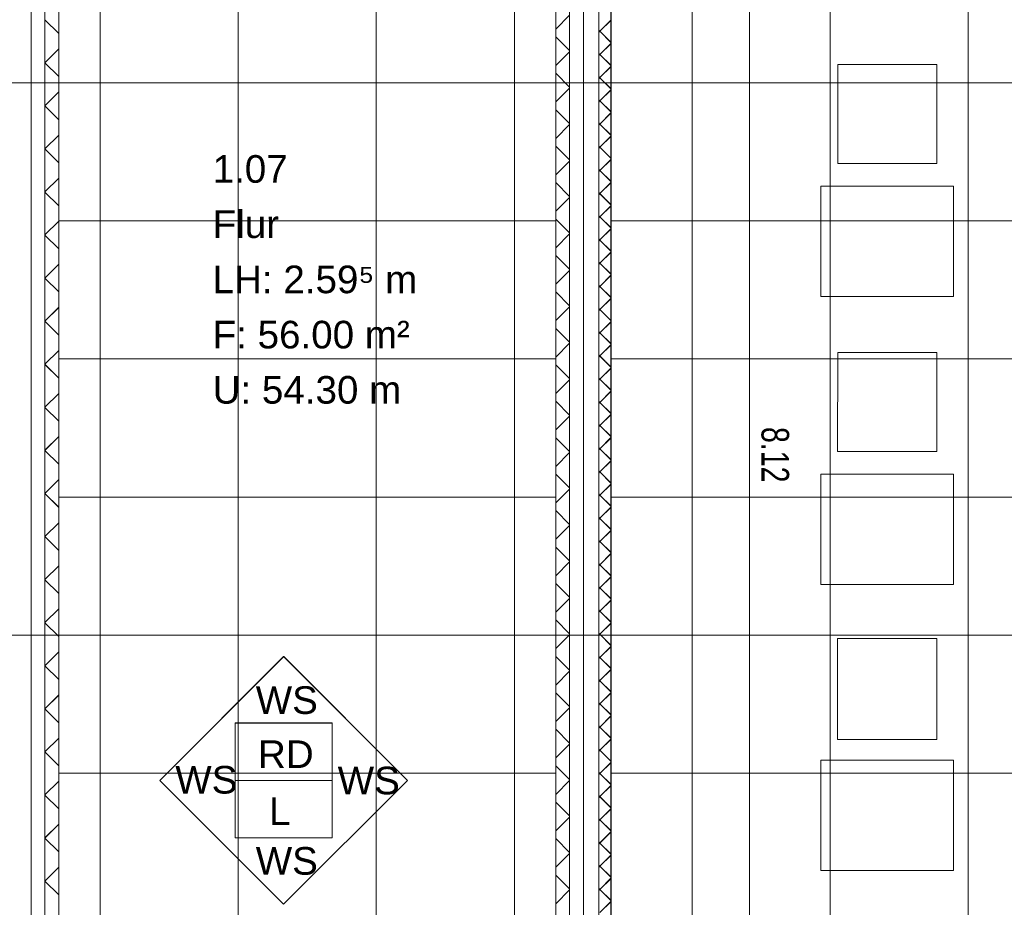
# Model space of a CAD drawing. Extents: x 229 to 926, y 37 to 878.
# Tile 151 of 163: x 502 to 591, y 541 to 621. Entities that reach past the tile are written whole.
import ezdxf
from ezdxf.lldxf.tags import DXFTag

# ---------------------------------------------------------------- set-up
doc = ezdxf.new("R2010")
doc.units = 0
doc.layers.get('0').update_dxf_attribs({"linetype": 'fein_strichliert', "lineweight": 13})
for name, color, linetype, lineweight in [('Ausstattung', 7, 'Continuous', 25), ('Axen', 7, 'Continuous', 25), ('Axen-A03CPAFYA9', 7, 'Continuous', 25), ('Beschriftung', 7, 'Continuous', 25), ('Beschriftung-A03CPAFWA9', 7, 'Continuous', 25), ('Deckenspiegel', 7, 'Continuous', 25), ('Fullfläche', 7, 'Continuous', 25), ('Fullfläche-A03CPAG4A9', 7, 'Continuous', 25), ('Maßlinien', 7, 'Continuous', 25), ('Maßlinien-A03CPAG1A9', 7, 'Continuous', 25), ('Räume', 7, 'Continuous', 25), ('Räume-A03CPAG6A9', 7, 'Continuous', 25), ('Wände', 7, 'Continuous', 25), ('Wände-A03CPAG0A9', 7, 'Continuous', 25)]:
    doc.layers.add(name, color=color, linetype=linetype, lineweight=lineweight)
doc.styles.get("Standard").update_dxf_attribs({"font": 'arial.ttf'})
tags = doc.linetypes.add('ALL_S25', pattern=[0.001, 0, -0.001]).pattern_tags.tags
tags[6:7] = [DXFTag(74, 4), DXFTag(75, 0), DXFTag(340, '0'), DXFTag(46, 1.0), DXFTag(50, 0.0), DXFTag(44, 0.0), DXFTag(45, 0.0)]
tags[4:5] = [DXFTag(74, 4), DXFTag(75, 0), DXFTag(340, '0'), DXFTag(46, 1.0), DXFTag(50, 0.0), DXFTag(44, 0.0), DXFTag(45, 0.0)]
tags = doc.linetypes.add('ALL_S25-A03CPAG2A9', pattern=[0.001, 0, -0.001]).pattern_tags.tags
tags[6:7] = [DXFTag(74, 4), DXFTag(75, 0), DXFTag(340, '0'), DXFTag(46, 1.0), DXFTag(50, 0.0), DXFTag(44, 0.0), DXFTag(45, 0.0)]
tags[4:5] = [DXFTag(74, 4), DXFTag(75, 0), DXFTag(340, '0'), DXFTag(46, 1.0), DXFTag(50, 0.0), DXFTag(44, 0.0), DXFTag(45, 0.0)]
tags = doc.linetypes.add('fein_strichliert', pattern=[4, 1, -2, 1]).pattern_tags.tags
tags[8:9] = [DXFTag(74, 4), DXFTag(75, 0), DXFTag(340, '0'), DXFTag(46, 0.0), DXFTag(50, 0.0), DXFTag(44, 0.0), DXFTag(45, 0.0)]
tags[6:7] = [DXFTag(74, 4), DXFTag(75, 0), DXFTag(340, '0'), DXFTag(46, 0.0), DXFTag(50, 0.0), DXFTag(44, 0.0), DXFTag(45, 0.0)]
tags[4:5] = [DXFTag(74, 4), DXFTag(75, 0), DXFTag(340, '0'), DXFTag(46, 0.0), DXFTag(50, 0.0), DXFTag(44, 0.0), DXFTag(45, 0.0)]

# ---------------------------------------------------------------- blocks, each defined once
blk = doc.blocks.new('Referenz-A03CPAFUA9', base_point=(255.728, 66.032))
at = {"layer": 'Ausstattung', "color": 0, "lineweight": -2}
for p, q in [((575.861, 608.04), (575.862, 617.015)), ((575.862, 617.015), (584.837, 617.014)), ((584.837, 617.014), (584.836, 608.039)), ((584.836, 608.039), (575.861, 608.04)), ((574.335, 596.017), (574.337, 606.008)), ((574.337, 606.008), (586.36, 606.007)), ((586.36, 606.007), (586.358, 596.016)), ((586.358, 596.016), (574.335, 596.017)), ((575.858, 581.962), (575.859, 590.937)), ((575.859, 590.937), (584.834, 590.936)), ((584.834, 590.936), (584.833, 581.961)), ((584.833, 581.961), (575.858, 581.962)), ((574.332, 569.939), (574.333, 579.93)), ((574.333, 579.93), (586.357, 579.929)), ((586.357, 579.929), (586.355, 569.938)), ((586.355, 569.938), (574.332, 569.939)), ((575.855, 555.884), (575.856, 565.028)), ((575.856, 565.028), (584.831, 565.027)), ((584.831, 565.027), (584.83, 555.883)), ((584.83, 555.883), (575.855, 555.884)), ((574.329, 544.03), (574.33, 554.021)), ((574.33, 554.021), (586.353, 554.02)), ((586.353, 554.02), (586.352, 544.029)), ((586.352, 544.029), (574.329, 544.03))]:
    blk.add_line(p, q, dxfattribs=at)
at = {"layer": 'Axen', "color": 0, "linetype": 'ALL_S25', "lineweight": -2, "ltscale": 0.13}
for p, q in [((502.835, 66.032), (502.835, 801.547)), ((552.835, 66.032), (552.835, 801.547)), ((735.547, 615.345), (301.702, 615.345)), ((735.547, 615.345), (301.702, 615.345)), ((735.547, 565.344), (301.692, 565.344))]:
    blk.add_line(p, q, dxfattribs=at)
at = {"layer": 'Beschriftung', "color": 0, "lineweight": -2}
for p, q in [((514.481, 552.187), (525.697, 563.398)), ((525.697, 563.398), (536.908, 552.183)), ((521.295, 552.185), (521.295, 557.385)), ((521.295, 557.385), (530.095, 557.384)), ((530.095, 557.384), (530.095, 552.184)), ((525.693, 540.972), (514.481, 552.187)), ((521.294, 546.985), (521.295, 552.185)), ((530.095, 552.184), (521.295, 552.185)), ((536.908, 552.183), (525.693, 540.972)), ((530.095, 552.184), (530.094, 546.984)), ((530.094, 546.984), (521.294, 546.985))]:
    blk.add_line(p, q, dxfattribs=at)
at = {"layer": 'Fullfläche', "color": 0, "lineweight": -2}
for p, q in [((551.585, 621.469), (550.335, 620.22)), ((504.085, 621.06), (505.335, 619.812)), ((555.335, 621.021), (554.333, 620.02)), ((554.331, 620.02), (554.23, 620.12)), ((554.331, 620.016), (554.23, 619.916)), ((555.335, 619.014), (554.333, 620.016)), ((551.585, 618.266), (550.335, 619.515)), ((555.335, 618.921), (554.333, 617.92)), ((504.085, 617.174), (505.335, 618.423)), ((551.585, 618.169), (550.335, 616.92)), ((554.331, 617.92), (554.231, 618.02)), ((554.331, 617.916), (554.231, 617.816)), ((555.335, 616.914), (554.333, 617.916)), ((504.085, 617.16), (505.335, 615.912)), ((551.585, 614.966), (550.335, 616.215)), ((555.335, 616.821), (554.333, 615.82)), ((554.331, 615.82), (554.231, 615.92)), ((554.331, 615.816), (554.231, 615.716)), ((555.335, 614.814), (554.333, 615.816)), ((504.085, 613.274), (505.335, 614.522)), ((551.585, 614.869), (550.335, 613.62)), ((555.335, 614.721), (554.333, 613.72)), ((554.331, 613.72), (554.231, 613.82)), ((554.331, 613.715), (554.231, 613.615)), ((555.335, 612.714), (554.333, 613.715)), ((504.085, 613.26), (505.335, 612.012)), ((551.585, 611.666), (550.335, 612.915)), ((555.335, 612.621), (554.333, 611.62)), ((554.331, 611.62), (554.231, 611.72)), ((554.331, 611.616), (554.231, 611.516)), ((555.335, 610.614), (554.333, 611.616)), ((551.585, 611.569), (550.335, 610.32)), ((504.085, 609.374), (505.335, 610.622)), ((555.335, 610.521), (554.333, 609.52)), ((504.085, 609.36), (505.335, 608.112)), ((551.585, 608.366), (550.335, 609.615)), ((554.331, 609.52), (554.231, 609.62)), ((554.331, 609.515), (554.231, 609.416)), ((555.335, 608.514), (554.333, 609.515)), ((551.585, 608.269), (550.335, 607.02)), ((555.335, 608.421), (554.333, 607.42)), ((554.331, 607.42), (554.231, 607.52)), ((554.331, 607.415), (554.231, 607.316)), ((555.335, 606.414), (554.333, 607.415)), ((504.085, 605.474), (505.335, 606.722)), ((551.585, 605.066), (550.335, 606.315)), ((555.335, 606.321), (554.333, 605.32)), ((504.085, 605.46), (505.335, 604.212)), ((554.331, 605.32), (554.231, 605.42)), ((551.585, 604.969), (550.335, 603.72)), ((554.331, 605.315), (554.231, 605.215)), ((555.335, 604.314), (554.333, 605.315)), ((555.335, 604.221), (554.333, 603.22)), ((504.085, 601.574), (505.335, 602.822)), ((551.585, 601.766), (550.335, 603.015)), ((554.331, 603.22), (554.231, 603.32)), ((554.331, 603.215), (554.231, 603.115)), ((555.335, 602.214), (554.333, 603.215)), ((555.335, 602.121), (554.333, 601.12)), ((504.085, 601.56), (505.335, 600.312)), ((551.585, 601.669), (550.335, 600.42)), ((554.331, 601.12), (554.231, 601.22)), ((554.331, 601.115), (554.231, 601.015)), ((555.335, 600.114), (554.333, 601.115)), ((555.335, 600.021), (554.333, 599.02)), ((551.585, 598.466), (550.335, 599.715)), ((554.331, 599.02), (554.231, 599.119)), ((504.085, 597.673), (505.335, 598.922)), ((551.585, 598.369), (550.335, 597.12)), ((554.331, 599.015), (554.231, 598.915)), ((555.335, 598.014), (554.333, 599.015)), ((504.085, 597.66), (505.335, 596.412)), ((555.335, 597.921), (554.333, 596.92)), ((554.331, 596.92), (554.231, 597.02)), ((554.331, 596.915), (554.231, 596.815)), ((555.335, 595.914), (554.333, 596.915)), ((551.585, 595.166), (550.335, 596.415)), ((555.335, 595.821), (554.333, 594.82)), ((504.085, 593.773), (505.335, 595.022)), ((551.585, 595.069), (550.335, 593.82)), ((554.331, 594.82), (554.231, 594.92)), ((554.331, 594.815), (554.231, 594.715)), ((555.335, 593.814), (554.333, 594.815)), ((504.085, 593.76), (505.335, 592.512)), ((551.585, 591.866), (550.335, 593.115)), ((555.335, 593.721), (554.333, 592.72)), ((554.331, 592.72), (554.231, 592.819)), ((554.331, 592.715), (554.231, 592.615)), ((555.335, 591.714), (554.333, 592.715)), ((504.085, 589.873), (505.335, 591.122)), ((551.585, 591.769), (550.335, 590.52)), ((555.335, 591.621), (554.333, 590.619)), ((554.331, 590.619), (554.231, 590.719)), ((554.331, 590.615), (554.231, 590.515)), ((555.335, 589.614), (554.333, 590.615)), ((504.085, 589.86), (505.335, 588.612)), ((551.585, 588.566), (550.335, 589.815)), ((555.335, 589.521), (554.333, 588.519)), ((551.585, 588.469), (550.335, 587.22)), ((554.331, 588.519), (554.231, 588.62)), ((554.331, 588.515), (554.231, 588.415)), ((555.335, 587.514), (554.333, 588.515)), ((504.085, 585.973), (505.335, 587.222)), ((555.335, 587.421), (554.333, 586.419)), ((504.085, 585.961), (505.335, 584.712)), ((551.585, 585.266), (550.335, 586.515)), ((554.331, 586.419), (554.231, 586.519)), ((554.331, 586.415), (554.231, 586.315)), ((555.335, 585.414), (554.333, 586.415)), ((551.585, 585.168), (550.335, 583.92)), ((555.335, 585.321), (554.333, 584.319)), ((554.331, 584.319), (554.231, 584.419)), ((554.331, 584.315), (554.231, 584.215)), ((555.335, 583.314), (554.333, 584.315)), ((504.085, 582.073), (505.335, 583.322)), ((551.585, 581.966), (550.335, 583.215)), ((555.335, 583.221), (554.333, 582.219)), ((554.331, 582.219), (554.231, 582.319)), ((554.331, 582.215), (554.231, 582.115)), ((555.335, 581.214), (554.333, 582.215)), ((504.085, 582.06), (505.335, 580.812)), ((551.585, 581.868), (550.335, 580.62)), ((555.335, 581.121), (554.333, 580.119)), ((551.585, 578.666), (550.335, 579.915)), ((554.331, 580.119), (554.231, 580.219)), ((554.331, 580.115), (554.231, 580.015)), ((555.335, 579.114), (554.333, 580.115)), ((504.085, 578.173), (505.335, 579.422)), ((555.335, 579.021), (554.333, 578.019)), ((504.085, 578.16), (505.335, 576.912)), ((551.585, 578.568), (550.335, 577.32)), ((554.331, 578.019), (554.231, 578.119)), ((554.331, 578.015), (554.231, 577.915)), ((555.335, 577.014), (554.333, 578.015)), ((555.335, 576.921), (554.333, 575.919)), ((551.585, 575.366), (550.335, 576.615)), ((554.331, 575.919), (554.231, 576.019)), ((504.085, 574.273), (505.335, 575.522)), ((551.585, 575.268), (550.335, 574.019)), ((554.331, 575.915), (554.231, 575.815)), ((555.335, 574.914), (554.333, 575.915)), ((504.085, 574.26), (505.335, 573.012)), ((555.335, 574.821), (554.333, 573.819)), ((551.585, 572.066), (550.335, 573.315)), ((554.331, 573.819), (554.231, 573.919)), ((554.331, 573.815), (554.231, 573.715)), ((555.335, 572.814), (554.333, 573.815)), ((555.335, 572.721), (554.333, 571.719)), ((504.085, 570.373), (505.335, 571.622)), ((551.585, 571.968), (550.335, 570.719)), ((554.331, 571.719), (554.231, 571.819)), ((554.331, 571.715), (554.231, 571.615)), ((555.335, 570.714), (554.333, 571.715)), ((555.335, 570.62), (554.333, 569.619)), ((504.085, 570.361), (505.335, 569.112)), ((551.585, 568.766), (550.335, 570.015)), ((554.331, 569.619), (554.231, 569.719)), ((554.331, 569.615), (554.231, 569.515)), ((555.335, 568.614), (554.333, 569.615)), ((551.585, 568.668), (550.335, 567.419)), ((555.335, 568.52), (554.333, 567.519)), ((504.085, 566.473), (505.335, 567.722)), ((554.331, 567.519), (554.231, 567.619)), ((554.331, 567.515), (554.231, 567.415)), ((555.335, 566.514), (554.333, 567.515)), ((504.085, 566.461), (505.335, 565.212)), ((551.585, 565.466), (550.335, 566.715)), ((555.335, 566.42), (554.333, 565.419)), ((551.585, 565.368), (550.335, 564.119)), ((554.331, 565.419), (554.231, 565.519)), ((554.331, 565.415), (554.231, 565.315)), ((555.335, 564.414), (554.333, 565.415)), ((504.085, 562.573), (505.335, 563.821)), ((555.335, 564.32), (554.333, 563.319)), ((504.085, 562.561), (505.335, 561.312)), ((551.585, 562.166), (550.335, 563.415)), ((554.331, 563.319), (554.231, 563.419)), ((554.331, 563.315), (554.231, 563.215)), ((555.335, 562.314), (554.333, 563.315)), ((551.585, 562.068), (550.335, 560.819)), ((555.335, 562.22), (554.333, 561.219)), ((554.331, 561.219), (554.231, 561.319)), ((554.331, 561.215), (554.231, 561.115)), ((555.335, 560.214), (554.333, 561.215)), ((504.085, 558.673), (505.335, 559.921)), ((551.585, 558.866), (550.335, 560.115)), ((555.335, 560.12), (554.333, 559.119)), ((554.331, 559.119), (554.231, 559.219)), ((554.331, 559.115), (554.231, 559.015)), ((555.335, 558.114), (554.333, 559.115)), ((504.085, 558.66), (505.335, 557.412)), ((551.585, 558.768), (550.335, 557.519)), ((555.335, 558.02), (554.333, 557.019)), ((551.585, 555.566), (550.335, 556.815)), ((554.331, 557.019), (554.231, 557.119)), ((554.331, 557.015), (554.231, 556.915)), ((555.335, 556.014), (554.333, 557.015)), ((504.085, 554.773), (505.335, 556.021)), ((551.585, 555.468), (550.335, 554.219)), ((555.335, 555.92), (554.333, 554.919)), ((504.085, 554.761), (505.335, 553.512)), ((554.331, 554.919), (554.231, 555.019)), ((554.331, 554.915), (554.231, 554.815)), ((555.335, 553.914), (554.333, 554.915)), ((555.335, 553.82), (554.333, 552.819)), ((551.585, 552.266), (550.335, 553.515)), ((554.331, 552.819), (554.231, 552.919)), ((554.331, 552.815), (554.231, 552.715)), ((555.335, 551.814), (554.333, 552.815)), ((504.085, 550.873), (505.335, 552.121)), ((551.585, 552.168), (550.335, 550.919)), ((555.335, 551.72), (554.333, 550.719)), ((504.085, 550.861), (505.335, 549.612)), ((551.585, 548.966), (550.335, 550.215)), ((554.331, 550.719), (554.231, 550.819)), ((554.331, 550.715), (554.231, 550.615)), ((555.335, 549.714), (554.333, 550.715)), ((555.335, 549.62), (554.333, 548.619)), ((551.585, 548.868), (550.335, 547.619)), ((554.331, 548.619), (554.231, 548.719)), ((554.331, 548.615), (554.231, 548.515)), ((555.335, 547.614), (554.333, 548.615)), ((504.085, 546.972), (505.335, 548.221)), ((555.335, 547.52), (554.333, 546.519)), ((504.085, 546.96), (505.335, 545.712)), ((551.585, 545.666), (550.335, 546.915)), ((554.331, 546.519), (554.231, 546.619)), ((554.331, 546.515), (554.231, 546.415)), ((555.335, 545.514), (554.333, 546.515)), ((551.585, 545.568), (550.335, 544.319)), ((555.335, 545.42), (554.333, 544.419)), ((504.085, 543.072), (505.335, 544.321)), ((554.331, 544.419), (554.231, 544.519)), ((554.331, 544.415), (554.231, 544.315)), ((555.335, 543.414), (554.333, 544.415)), ((504.085, 543.061), (505.335, 541.812)), ((551.585, 542.366), (550.335, 543.615)), ((555.335, 543.32), (554.333, 542.319)), ((551.585, 542.268), (550.335, 541.019)), ((554.331, 542.319), (554.231, 542.419)), ((554.331, 542.315), (554.231, 542.215)), ((555.335, 541.314), (554.333, 542.315)), ((555.335, 541.22), (554.333, 540.219))]:
    blk.add_line(p, q, dxfattribs=at)
at = {"layer": 'Maßlinien', "color": 0, "lineweight": -2}
for p, q in [((567.867, 662.847), (567.879, 586.592)), ((567.879, 586.592), (567.882, 569.385)), ((567.882, 569.385), (567.892, 500.446))]:
    blk.add_line(p, q, dxfattribs=at)
at = {"layer": 'Wände', "color": 0, "lineweight": -2}
for p, q in [((551.585, 665.345), (551.585, 500.444)), ((552.835, 500.444), (552.835, 665.345)), ((550.335, 503.044), (550.335, 664.545)), ((554.23, 664.081), (554.23, 500.444)), ((555.335, 615.345), (555.336, 662.845)), ((502.835, 630.245), (502.835, 450.438)), ((504.085, 630.245), (504.085, 450.438)), ((505.335, 630.245), (505.335, 540.144)), ((555.335, 565.344), (555.335, 615.345)), ((555.335, 500.444), (555.335, 565.344))]:
    blk.add_line(p, q, dxfattribs=at)
at = {"layer": 'Beschriftung', "color": 0, "lineweight": -2, "char_height": 2.50002, "attachment_point": 1, "rotation": 359.99316}
for s, insert in [('{\\fArial;WS}', (523.166, 560.709)), ('{\\fArial;RD}', (523.371, 555.812)), ('{\\fArial;WS}', (515.882, 553.498)), ('{\\fArial;WS}', (530.588, 553.427)), ('{\\fArial;L}', (524.37, 550.644)), ('{\\fArial;WS}', (523.166, 546.151))]:
    blk.add_mtext(s, dxfattribs=dict(at, insert=insert))
at = {"layer": 'Maßlinien', "color": 0, "lineweight": -2, "insert": (571.462, 584.191), "char_height": 2.50002, "attachment_point": 1, "rotation": 270.00899}
blk.add_mtext('{\\W0.74;\\fArial;8.12}', dxfattribs=at)
at = {"layer": 'Räume', "color": 0, "lineweight": -2, "char_height": 2.50002, "attachment_point": 1, "rotation": 0.00001}
for s, insert in [('{\\fArial;1.07}', (519.264, 608.802)), ('{\\fArial;Flur}', (519.264, 603.802)), ('{\\fArial;LH: 2.59⁵ m}', (519.264, 598.802)), ('{\\fArial;F: 56.00 m²}', (519.264, 593.802)), ('{\\fArial;U: 54.30 m}', (519.264, 588.802))]:
    blk.add_mtext(s, dxfattribs=dict(at, insert=insert))
blk = doc.blocks.new('Referenz-A03CPAG8A9', base_point=(281.599, 66.032))
at = {"layer": 'Axen-A03CPAFYA9', "color": 0, "linetype": 'ALL_S25-A03CPAG2A9', "lineweight": -2, "ltscale": 0.13}
for p, q in [((502.833, 66.032), (502.833, 801.546)), ((552.833, 66.032), (552.833, 801.546)), ((735.547, 615.346), (301.703, 615.346)), ((735.547, 565.346), (301.693, 565.346))]:
    blk.add_line(p, q, dxfattribs=at)
at = {"layer": 'Beschriftung-A03CPAFWA9', "color": 0, "lineweight": -2}
for p, q in [((514.48, 552.189), (525.695, 563.4)), ((525.695, 563.4), (536.906, 552.185)), ((521.293, 552.187), (521.294, 557.387)), ((521.294, 557.387), (530.094, 557.386)), ((530.094, 557.386), (530.093, 552.186)), ((525.691, 540.974), (514.48, 552.189)), ((521.292, 546.988), (521.293, 552.187)), ((530.093, 552.186), (521.293, 552.187)), ((536.906, 552.185), (525.691, 540.974)), ((530.093, 552.186), (530.092, 546.986)), ((530.092, 546.986), (521.292, 546.988))]:
    blk.add_line(p, q, dxfattribs=at)
at = {"layer": 'Deckenspiegel', "color": 0, "lineweight": -2}
for p, q in [((555.333, 467.846), (555.333, 662.846)), ((562.683, 662.846), (562.683, 467.846)), ((575.183, 662.846), (575.183, 467.846)), ((587.683, 662.846), (587.683, 467.846)), ((505.333, 169.347), (505.333, 661.346)), ((509.083, 169.347), (509.083, 661.346)), ((521.583, 169.347), (521.583, 661.346)), ((534.083, 169.347), (534.083, 661.346)), ((546.583, 169.347), (546.583, 661.346)), ((550.333, 661.346), (550.333, 169.347)), ((550.333, 615.346), (505.333, 615.346)), ((670.032, 615.346), (555.333, 615.346)), ((550.333, 602.846), (505.333, 602.846)), ((670.032, 602.846), (555.333, 602.846)), ((550.333, 590.346), (505.333, 590.346)), ((670.032, 590.346), (555.333, 590.346)), ((550.333, 577.846), (505.333, 577.846)), ((670.032, 577.846), (555.333, 577.846)), ((550.333, 565.346), (505.333, 565.346)), ((670.032, 565.346), (555.333, 565.346)), ((550.333, 552.846), (505.333, 552.847)), ((670.032, 552.846), (555.333, 552.846))]:
    blk.add_line(p, q, dxfattribs=at)
at = {"layer": 'Fullfläche-A03CPAG4A9', "color": 0, "lineweight": -2}
for p, q in [((551.583, 621.471), (550.333, 620.222)), ((504.083, 621.062), (505.333, 619.813)), ((555.333, 621.023), (554.331, 620.021)), ((554.328, 620.021), (554.228, 620.121)), ((554.328, 620.017), (554.228, 619.917)), ((555.333, 619.015), (554.331, 620.017)), ((551.583, 618.267), (550.333, 619.516)), ((555.333, 618.923), (554.331, 617.921)), ((504.083, 617.175), (505.333, 618.424)), ((551.583, 618.17), (550.333, 616.922)), ((554.328, 617.921), (554.228, 618.021)), ((554.328, 617.917), (554.228, 617.817)), ((555.333, 616.915), (554.331, 617.917)), ((504.083, 617.162), (505.333, 615.913)), ((551.583, 614.968), (550.333, 616.216)), ((555.333, 616.823), (554.331, 615.821)), ((554.328, 615.821), (554.228, 615.921)), ((554.328, 615.817), (554.228, 615.717)), ((555.333, 614.815), (554.331, 615.817)), ((504.083, 613.275), (505.333, 614.524)), ((551.583, 614.87), (550.333, 613.622)), ((555.333, 614.723), (554.331, 613.721)), ((554.329, 613.721), (554.229, 613.821)), ((554.329, 613.717), (554.229, 613.617)), ((555.333, 612.715), (554.331, 613.717)), ((504.083, 613.262), (505.333, 612.013)), ((551.583, 611.668), (550.333, 612.916)), ((555.333, 612.623), (554.331, 611.621)), ((554.329, 611.621), (554.229, 611.721)), ((554.329, 611.617), (554.229, 611.517)), ((555.333, 610.615), (554.331, 611.617)), ((551.583, 611.57), (550.333, 610.322)), ((504.083, 609.375), (505.333, 610.624)), ((555.333, 610.523), (554.331, 609.521)), ((504.083, 609.362), (505.333, 608.113)), ((551.583, 608.368), (550.333, 609.616)), ((554.329, 609.521), (554.229, 609.621)), ((554.329, 609.517), (554.229, 609.417)), ((555.333, 608.515), (554.331, 609.517)), ((551.583, 608.27), (550.333, 607.022)), ((555.333, 608.423), (554.331, 607.421)), ((554.329, 607.421), (554.229, 607.521)), ((554.329, 607.417), (554.229, 607.317)), ((555.333, 606.415), (554.331, 607.417)), ((504.083, 605.475), (505.333, 606.724)), ((551.583, 605.068), (550.333, 606.316)), ((555.333, 606.323), (554.331, 605.321)), ((504.083, 605.462), (505.333, 604.213)), ((554.329, 605.321), (554.229, 605.421)), ((551.583, 604.97), (550.333, 603.722)), ((554.329, 605.317), (554.229, 605.217)), ((555.333, 604.315), (554.331, 605.317)), ((555.333, 604.223), (554.331, 603.221)), ((504.083, 601.575), (505.333, 602.824)), ((551.583, 601.768), (550.333, 603.017)), ((554.329, 603.221), (554.229, 603.321)), ((554.329, 603.217), (554.229, 603.117)), ((555.333, 602.216), (554.331, 603.217)), ((555.333, 602.123), (554.331, 601.121)), ((504.083, 601.562), (505.333, 600.313)), ((551.583, 601.67), (550.333, 600.421)), ((554.329, 601.121), (554.229, 601.221)), ((554.329, 601.117), (554.229, 601.017)), ((555.333, 600.115), (554.331, 601.117)), ((555.333, 600.023), (554.331, 599.021)), ((551.583, 598.468), (550.333, 599.716)), ((554.329, 599.021), (554.229, 599.121)), ((504.083, 597.675), (505.333, 598.924)), ((551.583, 598.37), (550.333, 597.121)), ((554.329, 599.017), (554.229, 598.917)), ((555.333, 598.016), (554.331, 599.017)), ((504.083, 597.662), (505.333, 596.413)), ((555.333, 597.923), (554.331, 596.921)), ((554.329, 596.921), (554.229, 597.021)), ((554.329, 596.917), (554.229, 596.817)), ((555.333, 595.916), (554.331, 596.917)), ((551.583, 595.168), (550.333, 596.417)), ((555.333, 595.823), (554.331, 594.821)), ((504.083, 593.775), (505.333, 595.024)), ((551.583, 595.07), (550.333, 593.821)), ((554.329, 594.821), (554.229, 594.921)), ((554.329, 594.817), (554.229, 594.717)), ((555.333, 593.816), (554.331, 594.817)), ((504.083, 593.762), (505.333, 592.513)), ((551.583, 591.868), (550.333, 593.117)), ((555.333, 593.723), (554.331, 592.721)), ((554.329, 592.721), (554.229, 592.821)), ((554.329, 592.717), (554.229, 592.617)), ((555.333, 591.716), (554.331, 592.717)), ((504.083, 589.875), (505.333, 591.124)), ((551.583, 591.77), (550.333, 590.521)), ((555.333, 591.623), (554.331, 590.621)), ((554.329, 590.621), (554.229, 590.721)), ((554.329, 590.617), (554.229, 590.517)), ((555.333, 589.616), (554.331, 590.617)), ((504.083, 589.862), (505.333, 588.613)), ((551.583, 588.568), (550.333, 589.817)), ((555.333, 589.523), (554.331, 588.521)), ((551.583, 588.47), (550.333, 587.221)), ((554.329, 588.521), (554.229, 588.621)), ((554.329, 588.517), (554.229, 588.417)), ((555.333, 587.516), (554.331, 588.517)), ((504.083, 585.975), (505.333, 587.224)), ((555.333, 587.423), (554.331, 586.421)), ((504.083, 585.962), (505.333, 584.714)), ((551.583, 585.268), (550.333, 586.517)), ((554.329, 586.421), (554.229, 586.521)), ((554.329, 586.417), (554.229, 586.317)), ((555.333, 585.416), (554.331, 586.417)), ((551.583, 585.17), (550.333, 583.921)), ((555.333, 585.322), (554.331, 584.321)), ((554.329, 584.321), (554.229, 584.421)), ((554.329, 584.317), (554.229, 584.217)), ((555.333, 583.316), (554.331, 584.317)), ((504.083, 582.075), (505.333, 583.324)), ((551.583, 581.968), (550.333, 583.217)), ((555.333, 583.222), (554.331, 582.221)), ((554.329, 582.221), (554.229, 582.321)), ((554.329, 582.217), (554.229, 582.117)), ((555.333, 581.216), (554.331, 582.217)), ((504.083, 582.062), (505.333, 580.814)), ((551.583, 581.87), (550.333, 580.621)), ((555.333, 581.122), (554.331, 580.121)), ((551.583, 578.668), (550.333, 579.917)), ((554.329, 580.121), (554.229, 580.221)), ((554.329, 580.117), (554.229, 580.017)), ((555.333, 579.116), (554.331, 580.117)), ((504.083, 578.175), (505.333, 579.424)), ((555.333, 579.022), (554.331, 578.021)), ((504.083, 578.162), (505.333, 576.914)), ((551.583, 578.57), (550.333, 577.321)), ((554.329, 578.021), (554.229, 578.121)), ((554.329, 578.017), (554.229, 577.917)), ((555.333, 577.016), (554.331, 578.017)), ((555.333, 576.922), (554.331, 575.921)), ((551.583, 575.368), (550.333, 576.617)), ((554.329, 575.921), (554.229, 576.021)), ((504.083, 574.275), (505.333, 575.524)), ((551.583, 575.27), (550.333, 574.021)), ((554.329, 575.917), (554.229, 575.817)), ((555.333, 574.916), (554.331, 575.917)), ((504.083, 574.262), (505.333, 573.014)), ((555.333, 574.822), (554.331, 573.821)), ((551.583, 572.068), (550.333, 573.317)), ((554.329, 573.821), (554.229, 573.921)), ((554.329, 573.817), (554.229, 573.717)), ((555.333, 572.816), (554.331, 573.817)), ((555.333, 572.722), (554.331, 571.721)), ((504.083, 570.375), (505.333, 571.624)), ((551.583, 571.97), (550.333, 570.721)), ((554.329, 571.721), (554.229, 571.821)), ((554.329, 571.717), (554.229, 571.617)), ((555.333, 570.716), (554.331, 571.717)), ((555.333, 570.622), (554.331, 569.621)), ((504.083, 570.362), (505.333, 569.114)), ((551.583, 568.768), (550.333, 570.017)), ((554.329, 569.621), (554.229, 569.721)), ((554.329, 569.617), (554.229, 569.517)), ((555.333, 568.616), (554.331, 569.617)), ((551.583, 568.67), (550.333, 567.421)), ((555.333, 568.522), (554.331, 567.521)), ((504.083, 566.475), (505.333, 567.724)), ((554.329, 567.521), (554.229, 567.621)), ((554.329, 567.517), (554.229, 567.417)), ((555.333, 566.516), (554.331, 567.517)), ((504.083, 566.462), (505.333, 565.214)), ((551.583, 565.468), (550.333, 566.717)), ((555.333, 566.422), (554.331, 565.421)), ((551.583, 565.37), (550.333, 564.121)), ((554.329, 565.421), (554.229, 565.521)), ((554.329, 565.417), (554.229, 565.317)), ((555.333, 564.416), (554.331, 565.417)), ((504.083, 562.575), (505.333, 563.823)), ((555.333, 564.322), (554.331, 563.321)), ((504.083, 562.563), (505.333, 561.314)), ((551.583, 562.168), (550.333, 563.417)), ((554.329, 563.321), (554.229, 563.421)), ((554.329, 563.317), (554.229, 563.217)), ((555.333, 562.316), (554.331, 563.317)), ((551.583, 562.07), (550.333, 560.821)), ((555.333, 562.222), (554.331, 561.221)), ((554.329, 561.221), (554.229, 561.321)), ((554.329, 561.217), (554.229, 561.117)), ((555.333, 560.216), (554.331, 561.217)), ((504.083, 558.675), (505.333, 559.923)), ((551.583, 558.868), (550.333, 560.117)), ((555.333, 560.122), (554.331, 559.121)), ((554.329, 559.121), (554.229, 559.221)), ((554.329, 559.117), (554.229, 559.017)), ((555.333, 558.116), (554.331, 559.117)), ((504.083, 558.663), (505.333, 557.414)), ((551.583, 558.77), (550.333, 557.521)), ((555.333, 558.022), (554.331, 557.021)), ((551.583, 555.568), (550.333, 556.817)), ((554.329, 557.021), (554.229, 557.121)), ((554.329, 557.017), (554.229, 556.917)), ((555.333, 556.016), (554.331, 557.017)), ((504.083, 554.775), (505.333, 556.023)), ((551.583, 555.47), (550.333, 554.221)), ((555.333, 555.922), (554.331, 554.921)), ((504.083, 554.763), (505.333, 553.514)), ((554.329, 554.921), (554.229, 555.021)), ((554.329, 554.917), (554.229, 554.817)), ((555.333, 553.916), (554.331, 554.917)), ((555.333, 553.822), (554.331, 552.821)), ((551.583, 552.268), (550.333, 553.517)), ((554.329, 552.821), (554.229, 552.921)), ((554.329, 552.817), (554.229, 552.717)), ((555.333, 551.816), (554.331, 552.817)), ((504.083, 550.875), (505.333, 552.123)), ((551.583, 552.17), (550.333, 550.921)), ((555.333, 551.722), (554.331, 550.721)), ((504.083, 550.863), (505.333, 549.614)), ((551.583, 548.968), (550.333, 550.217)), ((554.329, 550.721), (554.229, 550.821)), ((554.329, 550.717), (554.229, 550.617)), ((555.333, 549.716), (554.331, 550.717)), ((555.333, 549.622), (554.331, 548.621)), ((551.583, 548.87), (550.333, 547.621)), ((554.329, 548.621), (554.229, 548.721)), ((554.329, 548.617), (554.229, 548.517)), ((555.333, 547.616), (554.331, 548.617)), ((504.083, 546.975), (505.333, 548.223)), ((555.333, 547.522), (554.331, 546.521)), ((504.083, 546.963), (505.333, 545.714)), ((551.583, 545.668), (550.333, 546.917)), ((554.329, 546.521), (554.229, 546.621)), ((554.329, 546.517), (554.229, 546.417)), ((555.333, 545.516), (554.331, 546.517)), ((551.583, 545.57), (550.333, 544.321)), ((555.333, 545.422), (554.331, 544.421)), ((504.083, 543.075), (505.333, 544.323)), ((554.329, 544.421), (554.229, 544.521)), ((554.329, 544.417), (554.229, 544.317)), ((555.333, 543.416), (554.331, 544.417)), ((504.083, 543.063), (505.333, 541.814)), ((551.583, 542.368), (550.333, 543.617)), ((555.333, 543.322), (554.331, 542.321)), ((551.583, 542.27), (550.333, 541.021)), ((554.329, 542.321), (554.229, 542.421)), ((554.329, 542.317), (554.229, 542.217)), ((555.333, 541.316), (554.331, 542.317)), ((555.333, 541.222), (554.331, 540.221))]:
    blk.add_line(p, q, dxfattribs=at)
at = {"layer": 'Maßlinien-A03CPAG1A9', "color": 0, "lineweight": -2}
for p, q in [((567.865, 662.848), (567.877, 586.593)), ((567.877, 586.593), (567.879, 569.387)), ((567.879, 569.387), (567.89, 500.449))]:
    blk.add_line(p, q, dxfattribs=at)
at = {"layer": 'Wände-A03CPAG0A9', "color": 0, "lineweight": -2}
for p, q in [((551.583, 665.346), (551.583, 500.447)), ((552.833, 500.447), (552.833, 665.346)), ((550.333, 503.047), (550.333, 664.546)), ((554.228, 664.082), (554.228, 500.447)), ((555.333, 615.346), (555.334, 662.846)), ((502.833, 630.246), (502.833, 450.442)), ((504.083, 630.246), (504.083, 450.442)), ((505.333, 630.246), (505.333, 540.146)), ((555.333, 565.346), (555.333, 615.346)), ((555.333, 500.447), (555.333, 565.346))]:
    blk.add_line(p, q, dxfattribs=at)
at = {"layer": 'Beschriftung-A03CPAFWA9', "color": 0, "lineweight": -2, "char_height": 2.49999, "attachment_point": 1, "rotation": 359.99316}
for s, insert in [('{\\fArial;WS}', (523.165, 560.711)), ('{\\fArial;RD}', (523.369, 555.814)), ('{\\fArial;WS}', (515.88, 553.5)), ('{\\fArial;WS}', (530.586, 553.429)), ('{\\fArial;L}', (524.369, 550.646)), ('{\\fArial;WS}', (523.165, 546.153))]:
    blk.add_mtext(s, dxfattribs=dict(at, insert=insert))
at = {"layer": 'Maßlinien-A03CPAG1A9', "color": 0, "lineweight": -2, "insert": (571.46, 584.192), "char_height": 2.49999, "attachment_point": 1, "rotation": 270.00899}
blk.add_mtext('{\\W0.74;\\fArial;8.12}', dxfattribs=at)
at = {"layer": 'Räume-A03CPAG6A9', "color": 0, "lineweight": -2, "char_height": 2.49999, "attachment_point": 1, "rotation": 0.00001}
for s, insert in [('{\\fArial;1.07}', (519.262, 608.804)), ('{\\fArial;Flur}', (519.262, 603.804)), ('{\\fArial;LH: 2.59⁵ m}', (519.262, 598.804)), ('{\\fArial;F: 56.00 m²}', (519.262, 593.804)), ('{\\fArial;U: 54.30 m}', (519.262, 588.804))]:
    blk.add_mtext(s, dxfattribs=dict(at, insert=insert))

msp = doc.modelspace()

# ---------------------------------------------------------------- block references
at = {"color": 251, "lineweight": 13, "ltscale": 0.13, "true_color": 0x606060}
for name, p in [('Referenz-A03CPAFUA9', (255.728, 66.032)), ('Referenz-A03CPAG8A9', (281.599, 66.032))]:
    msp.add_blockref(name, p, dxfattribs=at)

doc.saveas('drawing.dxf')
